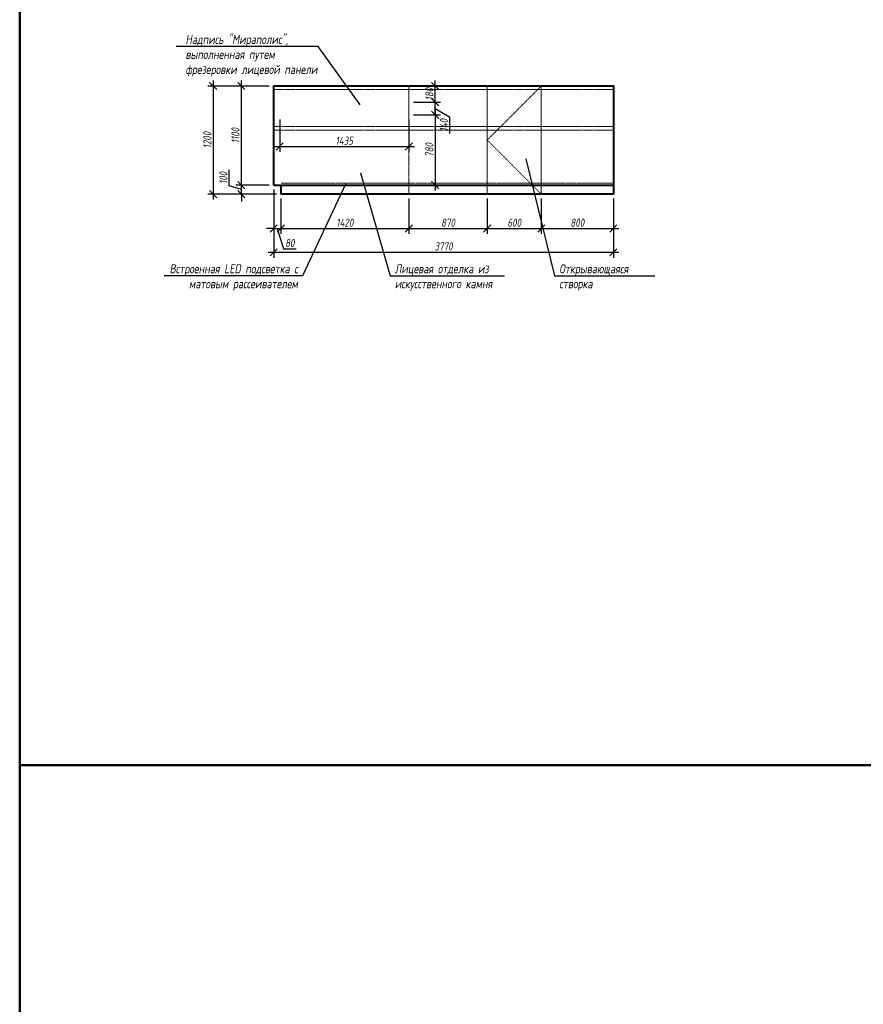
# Model space of a CAD drawing. Header units: millimetres. Extents: x 42571 to 146629, y -34435 to 73146.
# Tile 84 of 94: x 87119 to 96482, y 14198 to 25124. Entities that reach past the tile are written whole.
import ezdxf
from ezdxf import colors
from ezdxf.entities.mleader import LeaderData, LeaderLine
from ezdxf.math import Vec2, Vec3

# ---------------------------------------------------------------- set-up
doc = ezdxf.new("R2010")
doc.units = ezdxf.units.MM
doc.linetypes.add('DASHEDX2', pattern=[38.1, 25.4, -12.7])
doc.layers.get('Defpoints').update_dxf_attribs({"color": 31})
doc.layers.add('dim_meb', color=7, linetype='Continuous', lineweight=5)
doc.layers.add('wall_obm', color=172, linetype='Continuous', lineweight=40)
doc.styles.add('fl_iso paper', font='isocpeur.ttf', dxfattribs={"width": 0.8, "oblique": 10})
doc.dimstyles.new('In tre 1_50', dxfattribs={"dimtxt": 90, "dimasz": 80, "dimexe": 60, "dimexo": 50, "dimgap": 20, "dimtad": 1, "dimdec": 0, "dimrnd": 5, "dimzin": 0, "dimdsep": 46, "dimtxsty": 'fl_iso paper', "dimblk": 'OBLIQUE', "dimcen": 0, "dimdle": 60, "dimadec": 0, "dimazin": 0, "dimtfac": 1, "dimtdec": 0, "dimtofl": 0, "dimtmove": 1, "dimatfit": 1, "dimfxl": 40, "dimtolj": 1, "dimtzin": 0, "dimarcsym": 1})

# ---------------------------------------------------------------- blocks, each defined once
blk = doc.blocks.new('_Oblique')
at = {"color": 0, "linetype": 'ByBlock', "lineweight": -2}
blk.add_line((-0.5, -0.5), (0.5, 0.5), dxfattribs=at)
blk = doc.blocks.new('*D598')
at = {"layer": 'Defpoints', "color": 0, "transparency": 16777216}
for p in [(89579, 23288), (89938, 23288), (90018, 23188)]:
    blk.add_point(p, dxfattribs=at)
at = {"layer": 'dim_meb', "color": 0, "lineweight": -2, "transparency": 16777216}
for p, q in [((89444, 23279), (89444, 23457)), ((89579, 23238), (89444, 23279)), ((89888, 23288), (89519, 23288)), ((89579, 23288), (89579, 23368)), ((89579, 23188), (89579, 23288)), ((89968, 23188), (89519, 23188)), ((89579, 23188), (89579, 23108))]:
    blk.add_line(p, q, dxfattribs=at)
at = {"layer": 'dim_meb', "color": 0, "lineweight": -2, "transparency": 16777216, "xscale": 80, "yscale": 80, "zscale": 80}
for p, rotation in [((89579, 23288), 270), ((89579, 23188), 90)]:
    blk.add_blockref('_Oblique', p, dxfattribs=dict(at, rotation=rotation))
at = {"layer": 'dim_meb', "color": 0, "transparency": 16777216, "insert": (89379, 23368), "char_height": 90, "attachment_point": 5, "rotation": 90, "style": 'fl_iso paper'}
blk.add_mtext('\\A1;100', dxfattribs=at)
blk = doc.blocks.new('*D599')
at = {"layer": 'Defpoints', "color": 0, "transparency": 16777216}
for p in [(89579, 24388), (89938, 24388), (89938, 23288)]:
    blk.add_point(p, dxfattribs=at)
at = {"layer": 'dim_meb', "color": 0, "lineweight": -2, "transparency": 16777216}
for p, q in [((89888, 24388), (89519, 24388)), ((89579, 23228), (89579, 24448)), ((89888, 23288), (89519, 23288))]:
    blk.add_line(p, q, dxfattribs=at)
at = {"layer": 'dim_meb', "color": 0, "lineweight": -2, "transparency": 16777216, "xscale": 80, "yscale": 80, "zscale": 80}
for p, rotation in [((89579, 24388), 90), ((89579, 23288), 270)]:
    blk.add_blockref('_Oblique', p, dxfattribs=dict(at, rotation=rotation))
at = {"layer": 'dim_meb', "color": 0, "transparency": 16777216, "insert": (89514, 23838), "char_height": 90, "attachment_point": 5, "rotation": 90, "style": 'fl_iso paper'}
blk.add_mtext('\\A1;1100', dxfattribs=at)
blk = doc.blocks.new('*D600')
at = {"layer": 'Defpoints', "color": 0, "transparency": 16777216}
for p in [(89938, 24388), (89267, 23188), (90018, 23188)]:
    blk.add_point(p, dxfattribs=at)
at = {"layer": 'dim_meb', "color": 0, "lineweight": -2, "transparency": 16777216}
for p, q in [((89888, 24388), (89207, 24388)), ((89267, 24448), (89267, 23128)), ((89968, 23188), (89207, 23188))]:
    blk.add_line(p, q, dxfattribs=at)
at = {"layer": 'dim_meb', "color": 0, "lineweight": -2, "transparency": 16777216, "xscale": 80, "yscale": 80, "zscale": 80}
for p, rotation in [((89267, 24388), 90), ((89267, 23188), 270)]:
    blk.add_blockref('_Oblique', p, dxfattribs=dict(at, rotation=rotation))
at = {"layer": 'dim_meb', "color": 0, "transparency": 16777216, "insert": (89202, 23788), "char_height": 90, "attachment_point": 5, "rotation": 90, "style": 'fl_iso paper'}
blk.add_mtext('\\A1;1200', dxfattribs=at)
blk = doc.blocks.new('*D601')
at = {"layer": 'Defpoints', "color": 0, "transparency": 16777216}
for p in [(89938, 23288), (90018, 23188), (90018, 22806)]:
    blk.add_point(p, dxfattribs=at)
at = {"layer": 'dim_meb', "color": 0, "lineweight": -2, "transparency": 16777216}
for p, q in [((89938, 23238), (89938, 22746)), ((90018, 23138), (90018, 22746)), ((89938, 22806), (89858, 22806)), ((89938, 22806), (90018, 22806)), ((89978, 22806), (90046, 22581)), ((90018, 22806), (90098, 22806)), ((90046, 22581), (90188, 22581))]:
    blk.add_line(p, q, dxfattribs=at)
at = {"layer": 'dim_meb', "color": 0, "lineweight": -2, "transparency": 16777216, "xscale": 80, "yscale": 80, "zscale": 80}
blk.add_blockref('_Oblique', (89938, 22806), dxfattribs=at)
at = {"layer": 'dim_meb', "color": 0, "lineweight": -2, "transparency": 16777216, "xscale": 80, "yscale": 80, "zscale": 80, "rotation": 180}
blk.add_blockref('_Oblique', (90018, 22806), dxfattribs=at)
at = {"layer": 'dim_meb', "color": 0, "transparency": 16777216, "insert": (90117, 22646), "char_height": 90, "attachment_point": 5, "style": 'fl_iso paper'}
blk.add_mtext('\\A1;80', dxfattribs=at)
blk = doc.blocks.new('*D602')
at = {"layer": 'Defpoints', "color": 0, "transparency": 16777216}
for p in [(90018, 23188), (91438, 23188), (91438, 22806)]:
    blk.add_point(p, dxfattribs=at)
at = {"layer": 'dim_meb', "color": 0, "lineweight": -2, "transparency": 16777216}
for p, q in [((90018, 23138), (90018, 22746)), ((91438, 23138), (91438, 22746)), ((89958, 22806), (91498, 22806))]:
    blk.add_line(p, q, dxfattribs=at)
at = {"layer": 'dim_meb', "color": 0, "lineweight": -2, "transparency": 16777216, "xscale": 80, "yscale": 80, "zscale": 80, "rotation": 180}
blk.add_blockref('_Oblique', (90018, 22806), dxfattribs=at)
at = {"layer": 'dim_meb', "color": 0, "lineweight": -2, "transparency": 16777216, "xscale": 80, "yscale": 80, "zscale": 80}
blk.add_blockref('_Oblique', (91438, 22806), dxfattribs=at)
at = {"layer": 'dim_meb', "color": 0, "transparency": 16777216, "insert": (90728, 22871), "char_height": 90, "attachment_point": 5, "style": 'fl_iso paper'}
blk.add_mtext('\\A1;1420', dxfattribs=at)
blk = doc.blocks.new('*D603')
at = {"layer": 'Defpoints', "color": 0, "transparency": 16777216}
for p in [(91438, 23188), (92308, 23188), (92308, 22806)]:
    blk.add_point(p, dxfattribs=at)
at = {"layer": 'dim_meb', "color": 0, "lineweight": -2, "transparency": 16777216}
for p, q in [((91438, 23138), (91438, 22746)), ((92308, 23138), (92308, 22746)), ((91378, 22806), (92368, 22806))]:
    blk.add_line(p, q, dxfattribs=at)
at = {"layer": 'dim_meb', "color": 0, "lineweight": -2, "transparency": 16777216, "xscale": 80, "yscale": 80, "zscale": 80, "rotation": 180}
blk.add_blockref('_Oblique', (91438, 22806), dxfattribs=at)
at = {"layer": 'dim_meb', "color": 0, "lineweight": -2, "transparency": 16777216, "xscale": 80, "yscale": 80, "zscale": 80}
blk.add_blockref('_Oblique', (92308, 22806), dxfattribs=at)
at = {"layer": 'dim_meb', "color": 0, "transparency": 16777216, "insert": (91873, 22871), "char_height": 90, "attachment_point": 5, "style": 'fl_iso paper'}
blk.add_mtext('\\A1;870', dxfattribs=at)
blk = doc.blocks.new('*D629')
at = {"layer": 'Defpoints', "color": 0, "transparency": 16777216}
for p in [(89938, 22925), (93708, 22925), (93708, 22543)]:
    blk.add_point(p, dxfattribs=at)
at = {"layer": 'dim_meb', "color": 0, "lineweight": -2, "transparency": 16777216}
for p, q in [((89938, 22875), (89938, 22483)), ((93708, 22875), (93708, 22483)), ((89878, 22543), (93768, 22543))]:
    blk.add_line(p, q, dxfattribs=at)
at = {"layer": 'dim_meb', "color": 0, "lineweight": -2, "transparency": 16777216, "xscale": 80, "yscale": 80, "zscale": 80, "rotation": 180}
blk.add_blockref('_Oblique', (89938, 22543), dxfattribs=at)
at = {"layer": 'dim_meb', "color": 0, "lineweight": -2, "transparency": 16777216, "xscale": 80, "yscale": 80, "zscale": 80}
blk.add_blockref('_Oblique', (93708, 22543), dxfattribs=at)
at = {"layer": 'dim_meb', "color": 0, "transparency": 16777216, "insert": (91823, 22608), "char_height": 90, "attachment_point": 5, "style": 'fl_iso paper'}
blk.add_mtext('\\A1;3770', dxfattribs=at)
blk = doc.blocks.new('*D646')
at = {"layer": 'Defpoints', "color": 0, "transparency": 16777216}
for p in [(90005, 24068), (91439, 24068), (91439, 23716)]:
    blk.add_point(p, dxfattribs=at)
at = {"layer": 'dim_meb', "color": 0, "lineweight": -2, "transparency": 16777216}
for p, q in [((90005, 24018), (90005, 23656)), ((91439, 24018), (91439, 23656)), ((89945, 23716), (91499, 23716))]:
    blk.add_line(p, q, dxfattribs=at)
at = {"layer": 'dim_meb', "color": 0, "lineweight": -2, "transparency": 16777216, "xscale": 80, "yscale": 80, "zscale": 80, "rotation": 180}
blk.add_blockref('_Oblique', (90005, 23716), dxfattribs=at)
at = {"layer": 'dim_meb', "color": 0, "lineweight": -2, "transparency": 16777216, "xscale": 80, "yscale": 80, "zscale": 80}
blk.add_blockref('_Oblique', (91439, 23716), dxfattribs=at)
at = {"layer": 'dim_meb', "color": 0, "transparency": 16777216, "insert": (90722, 23781), "char_height": 90, "attachment_point": 5, "style": 'fl_iso paper'}
blk.add_mtext('\\A1;1435', dxfattribs=at)
blk = doc.blocks.new('*D648')
at = {"layer": 'Defpoints', "color": 0, "transparency": 16777216}
for p in [(91439, 24208), (91731, 24208), (91439, 24068)]:
    blk.add_point(p, dxfattribs=at)
at = {"layer": 'dim_meb', "color": 0, "lineweight": -2, "transparency": 16777216}
for p, q in [((91731, 24208), (91731, 24288)), ((91489, 24208), (91791, 24208)), ((91731, 24068), (91731, 24208)), ((91489, 24068), (91791, 24068)), ((91731, 24138), (91891, 24046)), ((91731, 24068), (91731, 23988)), ((91891, 24046), (91891, 23861))]:
    blk.add_line(p, q, dxfattribs=at)
at = {"layer": 'dim_meb', "color": 0, "lineweight": -2, "transparency": 16777216, "xscale": 80, "yscale": 80, "zscale": 80}
for p, rotation in [((91731, 24208), 270), ((91731, 24068), 90)]:
    blk.add_blockref('_Oblique', p, dxfattribs=dict(at, rotation=rotation))
at = {"layer": 'dim_meb', "color": 0, "transparency": 16777216, "insert": (91826, 23954), "char_height": 90, "attachment_point": 5, "rotation": 90, "style": 'fl_iso paper'}
blk.add_mtext('\\A1;140', dxfattribs=at)
blk = doc.blocks.new('*D649')
at = {"layer": 'Defpoints', "color": 0, "transparency": 16777216}
for p in [(91731, 24388), (91761, 24388), (91439, 24208)]:
    blk.add_point(p, dxfattribs=at)
at = {"layer": 'dim_meb', "color": 0, "lineweight": -2, "transparency": 16777216}
for p, q in [((91711, 24388), (91671, 24388)), ((91731, 24148), (91731, 24448)), ((91489, 24208), (91791, 24208))]:
    blk.add_line(p, q, dxfattribs=at)
at = {"layer": 'dim_meb', "color": 0, "lineweight": -2, "transparency": 16777216, "xscale": 80, "yscale": 80, "zscale": 80}
for p, rotation in [((91731, 24388), 90), ((91731, 24208), 270)]:
    blk.add_blockref('_Oblique', p, dxfattribs=dict(at, rotation=rotation))
at = {"layer": 'dim_meb', "color": 0, "transparency": 16777216, "insert": (91666, 24298), "char_height": 90, "attachment_point": 5, "rotation": 90, "style": 'fl_iso paper'}
blk.add_mtext('\\A1;180', dxfattribs=at)
blk = doc.blocks.new('*D650')
at = {"layer": 'Defpoints', "color": 0, "transparency": 16777216}
for p in [(91439, 24068), (91556, 23288), (91731, 23288)]:
    blk.add_point(p, dxfattribs=at)
at = {"layer": 'dim_meb', "color": 0, "lineweight": -2, "transparency": 16777216}
for p, q in [((91489, 24068), (91791, 24068)), ((91731, 24128), (91731, 23228)), ((91606, 23288), (91791, 23288))]:
    blk.add_line(p, q, dxfattribs=at)
at = {"layer": 'dim_meb', "color": 0, "lineweight": -2, "transparency": 16777216, "xscale": 80, "yscale": 80, "zscale": 80}
for p, rotation in [((91731, 24068), 90), ((91731, 23288), 270)]:
    blk.add_blockref('_Oblique', p, dxfattribs=dict(at, rotation=rotation))
at = {"layer": 'dim_meb', "color": 0, "transparency": 16777216, "insert": (91666, 23678), "char_height": 90, "attachment_point": 5, "rotation": 90, "style": 'fl_iso paper'}
blk.add_mtext('\\A1;780', dxfattribs=at)
blk = doc.blocks.new('*D1122')
at = {"layer": 'Defpoints', "color": 0, "transparency": 16777216}
for p in [(92908, 23188), (93708, 23188), (93708, 22806)]:
    blk.add_point(p, dxfattribs=at)
at = {"layer": 'dim_meb', "color": 0, "lineweight": -2, "transparency": 16777216}
for p, q in [((92908, 23138), (92908, 22746)), ((93708, 23138), (93708, 22746)), ((92848, 22806), (93768, 22806))]:
    blk.add_line(p, q, dxfattribs=at)
at = {"layer": 'dim_meb', "color": 0, "lineweight": -2, "transparency": 16777216, "xscale": 80, "yscale": 80, "zscale": 80, "rotation": 180}
blk.add_blockref('_Oblique', (92908, 22806), dxfattribs=at)
at = {"layer": 'dim_meb', "color": 0, "lineweight": -2, "transparency": 16777216, "xscale": 80, "yscale": 80, "zscale": 80}
blk.add_blockref('_Oblique', (93708, 22806), dxfattribs=at)
at = {"layer": 'dim_meb', "color": 0, "transparency": 16777216, "insert": (93308, 22871), "char_height": 90, "attachment_point": 5, "style": 'fl_iso paper'}
blk.add_mtext('\\A1;800', dxfattribs=at)
blk = doc.blocks.new('*D1124')
at = {"layer": 'Defpoints', "color": 0, "transparency": 16777216}
for p in [(92308, 23188), (92908, 23188), (92908, 22806)]:
    blk.add_point(p, dxfattribs=at)
at = {"layer": 'dim_meb', "color": 0, "lineweight": -2, "transparency": 16777216}
for p, q in [((92308, 23138), (92308, 22746)), ((92908, 23138), (92908, 22746)), ((92248, 22806), (92968, 22806))]:
    blk.add_line(p, q, dxfattribs=at)
at = {"layer": 'dim_meb', "color": 0, "lineweight": -2, "transparency": 16777216, "xscale": 80, "yscale": 80, "zscale": 80, "rotation": 180}
blk.add_blockref('_Oblique', (92308, 22806), dxfattribs=at)
at = {"layer": 'dim_meb', "color": 0, "lineweight": -2, "transparency": 16777216, "xscale": 80, "yscale": 80, "zscale": 80}
blk.add_blockref('_Oblique', (92908, 22806), dxfattribs=at)
at = {"layer": 'dim_meb', "color": 0, "transparency": 16777216, "insert": (92608, 22871), "char_height": 90, "attachment_point": 5, "style": 'fl_iso paper'}
blk.add_mtext('\\A1;600', dxfattribs=at)

msp = doc.modelspace()

# ---------------------------------------------------------------- linework, layer by layer
at = {"color": 5, "lineweight": 50}
for points in [[(87119.1, 38408.9), (108807.5, 38408.9), (108807.5, 16851), (87119.1, 16851)], [(87119.1, 16851), (108807.5, 16851), (108807.5, -4706.8), (87119.1, -4706.8)]]:
    msp.add_lwpolyline(points, close=True, dxfattribs=at)
at = {"layer": 'dim_meb'}
for points in [[(92308.3, 23188.2), (92308.3, 24388.2)], [(92908.2, 23188.2), (92908.2, 24388.2)]]:
    msp.add_lwpolyline(points, dxfattribs=at)
at = {"layer": 'wall_obm', "linetype": 'ByBlock'}
for points in [[(89938.3, 23288.2), (89938.3, 24388.2), (93708.3, 24388.2), (93708.3, 23288.2)], [(89938.3, 23288.2), (93708.3, 23288.2)], [(89938.3, 23288.2), (90018.3, 23288.2), (90018.3, 23188.2)], [(93708.3, 23288.2), (93708.3, 23288.2), (93708.3, 23188.2)], [(93708.3, 23188.2), (90018.3, 23188.2)]]:
    msp.add_lwpolyline(points, dxfattribs=at)
at = {"layer": 'wall_obm', "color": 251, "linetype": 'DASHEDX2', "lineweight": 0, "ltscale": 0.3}
for points in [[(91438.3, 24388.2), (91438.3, 23188.2)], [(92908.2, 24388.2), (92308.3, 23788.3), (92908.2, 23188.2)], [(89938.3, 24348.2), (93708.3, 24348.2)], [(89938.3, 23938.2), (93708.3, 23938.2)], [(89938.3, 23898.2), (93708.3, 23898.2)]]:
    msp.add_lwpolyline(points, dxfattribs=at)
at = {"layer": 'wall_obm', "color": 1, "linetype": 'DASHEDX2', "lineweight": 0, "ltscale": 0.3, "true_color": 0xff1f1f}
msp.add_lwpolyline([(93708.3, 23308.2), (90018.3, 23308.2)], dxfattribs=at)

# ---------------------------------------------------------------- dimensions: what is measured, and where the dimension line sits
at = {"layer": 'dim_meb'}
for base, p1, p2, picture, middle in [((89267.5, 23188.2), (89938.3, 24388.2), (90018.3, 23188.2), '*D600', (89202.5, 23788.2)), ((89578.9, 24388.2), (89938.3, 23288.2), (89938.3, 24388.2), '*D599', (89513.9, 23838.2)), ((91731.4, 24388.2), (91438.6, 24208.2), (91761.2, 24388.2), '*D649', (91666.4, 24298.2)), ((91731.4, 23288.2), (91438.6, 24068.2), (91556.1, 23288.2), '*D650', (91666.4, 23678.2)), ((89578.9, 23288.2), (90018.3, 23188.2), (89938.3, 23288.2), '*D598', (89378.9, 23298.7))]:
    dim = msp.add_linear_dim(base=base, p1=p1, p2=p2, angle=90, dimstyle='In tre 1_50', dxfattribs=at)
    dim.commit()
    dim.dimension.update_dxf_attribs({"geometry": picture, "text_midpoint": middle})
dim = msp.add_linear_dim(base=(91731.4, 24208.2), p1=(91438.6, 24068.2), p2=(91438.6, 24208.2), angle=90, dimstyle='In tre 1_50', dxfattribs=at)
dim.commit()
dim.dimension.update_dxf_attribs({"geometry": '*D648', "text_midpoint": (91891.4, 24026.4), "dimtype": 160})
for base, p1, p2, picture, middle in [((91438.6, 23716.2), (90005.2, 24068.2), (91438.6, 24068.2), '*D646', (90721.9, 23781.2)), ((90018.3, 22805.9), (89938.3, 23288.2), (90018.3, 23188.2), '*D601', (90065.8, 22645.9)), ((91438.3, 22805.9), (90018.3, 23188.2), (91438.3, 23188.2), '*D602', (90728.3, 22870.9)), ((92308.3, 22805.9), (91438.3, 23188.2), (92308.3, 23188.2), '*D603', (91873.3, 22870.9)), ((92908.2, 22805.9), (92308.3, 23188.2), (92908.2, 23188.2), '*D1124', (92608.2, 22870.9)), ((93708.3, 22805.9), (92908.2, 23188.2), (93708.3, 23188.2), '*D1122', (93308.3, 22870.9)), ((93708.3, 22543.1), (89938.3, 22925.5), (93708.3, 22925.5), '*D629', (91823.3, 22608.1))]:
    dim = msp.add_linear_dim(base=base, p1=p1, p2=p2, dimstyle='In tre 1_50', dxfattribs=at)
    dim.commit()
    dim.dimension.update_dxf_attribs({"geometry": picture, "text_midpoint": middle})

# ---------------------------------------------------------------- leaders
at = {"layer": 'dim_meb', "linetype": 'ByBlock'}
ml = msp.add_multileader_mtext('Standard', dxfattribs=at)
ml.set_content('Надпись "Мираполис", выполненная путем фрезеровки лицевой панели', color=256, style='fl_iso paper')
ml.set_leader_properties()
ml.build(insert=Vec2(0, 0))
ml.multileader.update_dxf_attribs({"text_left_attachment_type": 6, "text_right_attachment_type": 6})
ctx = ml.context
ctx.base_point, ctx.char_height, ctx.plane_origin = Vec3(88957.5, 24824.8), 100, Vec3(88598.2, 23926.7)
ctx.left_attachment, ctx.right_attachment = 6, 6
notes = []
notes.append((ctx, [(0, (1, 1, 0), (90431, 24824.8), (-1, 0), 50.5, [(1, [(90899.5, 24175)], 0, [])])]))
ctx.mtext.insert, ctx.mtext.width, ctx.mtext.flow_direction = Vec3(88959.5, 24954.8), 1507.763, 5
ml = msp.add_multileader_mtext('Standard', dxfattribs=at)
ml.set_content('Открывающаяся створка', color=256, style='fl_iso paper')
ml.set_leader_properties()
ml.build(insert=Vec2(0, 0))
ml.multileader.update_dxf_attribs({"text_left_attachment_type": 6, "text_right_attachment_type": 6})
ctx = ml.context
ctx.base_point, ctx.char_height, ctx.plane_origin = Vec3(93105.5, 22280), 100, Vec3(92394.5, 21459.1)
ctx.left_attachment, ctx.right_attachment = 6, 6
notes.append((ctx, [(1, (1, 1, 0), (93054.9, 22280), (1, 0), 50.5, [(0, [(92736, 23582.9)], 0, [])])]))
ctx.mtext.insert, ctx.mtext.width, ctx.mtext.flow_direction = Vec3(93107.5, 22410), 1050.189, 5
ml = msp.add_multileader_mtext('Standard', dxfattribs=at)
ml.set_content('Лицевая отделка из\\Pискусственного камня', color=256, style='fl_iso paper')
ml.set_leader_properties()
ml.build(insert=Vec2(0, 0))
ml.multileader.update_dxf_attribs({"text_left_attachment_type": 6, "text_right_attachment_type": 6})
ctx = ml.context
ctx.base_point, ctx.char_height, ctx.plane_origin = Vec3(91280.3, 22280), 100, Vec3(90909.7, 21459.1)
ctx.left_attachment, ctx.right_attachment = 6, 6
notes.append((ctx, [(1, (1, 1, 0), (91229.8, 22280), (1, 0), 50.5, [(0, [(90900.4, 23427.5)], 0, [])])]))
ctx.mtext.insert, ctx.mtext.width, ctx.mtext.flow_direction = Vec3(91282.3, 22410), 3095.414, 5
ml = msp.add_multileader_mtext('Standard', dxfattribs=at)
ml.set_content('{\\C256;\\c0;Встроенная LED подсветка с матовым рассеивателем}', color=256, style='fl_iso paper')
ml.set_leader_properties()
ml.build(insert=Vec2(0, 0))
ml.multileader.update_dxf_attribs({"text_left_attachment_type": 6, "text_right_attachment_type": 6})
ctx = ml.context
ctx.base_point, ctx.char_height, ctx.plane_origin = Vec3(88791.7, 22280), 100, Vec3(90811.4, 21459.1)
ctx.left_attachment, ctx.right_attachment, ctx.text_align_type = 6, 6, 2
notes.append((ctx, [(0, (1, 1, 0), (90259.1, 22280), (-1, 0), 50.5, [(0, [(90739, 23308.2)], 0, [])])]))
ctx.mtext.insert, ctx.mtext.width, ctx.mtext.alignment, ctx.mtext.flow_direction = Vec3(90206.6, 22410), 1470.825, 3, 5
for ctx, leaders in notes:
    for number, flags, end, landing, length, lines in leaders:
        leader = LeaderData()
        leader.index, (leader.has_last_leader_line, leader.has_dogleg_vector, leader.attachment_direction) = number, flags
        leader.last_leader_point, leader.dogleg_vector, leader.dogleg_length = Vec3(end), Vec3(landing), length
        for number, points, colour, breaks in lines:
            line = LeaderLine()
            line.index, line.vertices, line.color, line.breaks = number, Vec3.list(points), colors.encode_raw_color(colour), breaks
            leader.lines.append(line)
        ctx.leaders.append(leader)

doc.saveas('drawing.dxf')
